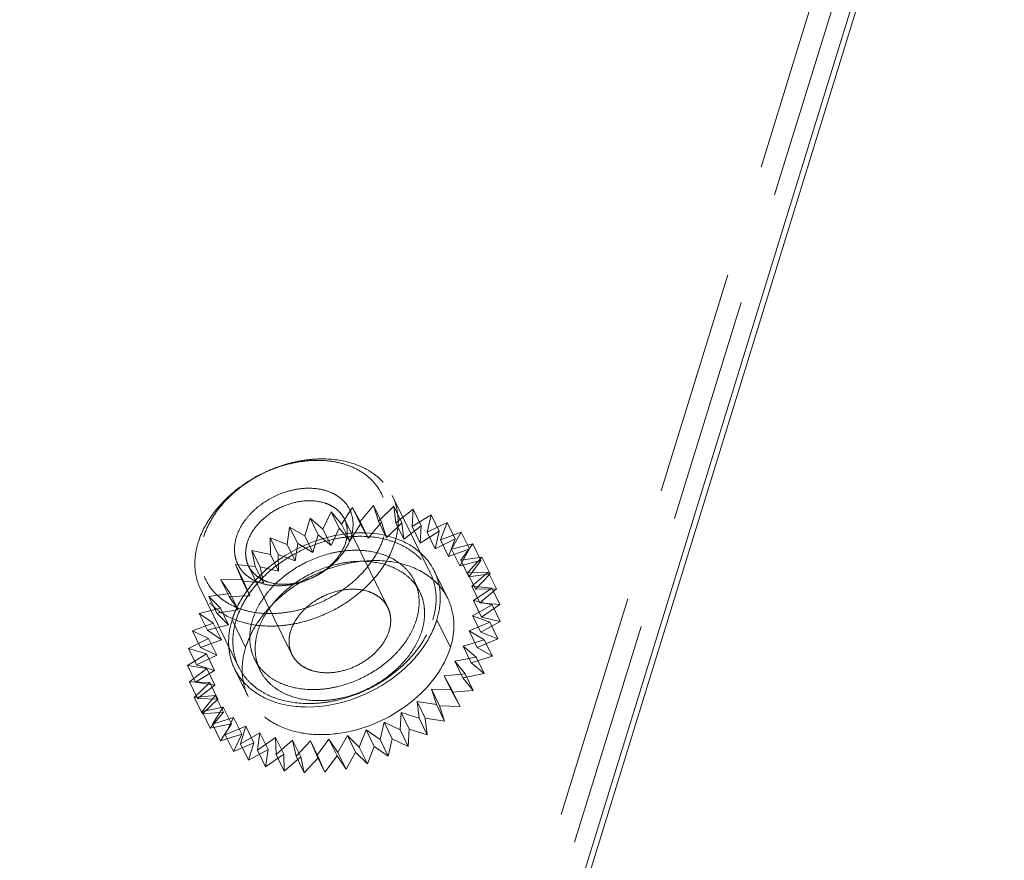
# Model space of a CAD drawing. Header units: millimetres. Extents: x 4497 to 11741, y 5958 to 12619.
# Tile 220 of 256: x 6527 to 6549, y 10095 to 10114. Entities that reach past the tile are written whole.
import ezdxf

# ---------------------------------------------------------------- set-up
doc = ezdxf.new("R2010")
doc.units = ezdxf.units.MM
doc.header["$LTSCALE"] = 0.8
doc.linetypes.add('HIDDEN', pattern=[9.525, 6.35, -3.175])
doc.layers.get('0').update_dxf_attribs({"linetype": 'CONTINUOUS', "lineweight": 0})
doc.layers.add('3', color=5, linetype='HIDDEN', lineweight=0)

msp = doc.modelspace()

# ---------------------------------------------------------------- linework, layer by layer
at = {"linetype": 'Continuous'}
for p, q in [((6412.115, 9681.329), (6549.366, 10125.475)), ((6412.229, 9681.293), (6549.401, 10125.18))]:
    msp.add_line(p, q, dxfattribs=at)
at = {"layer": '3'}
for p, q in [((6411.194, 9681.329), (6548.687, 10126.258)), ((6411.499, 9680.707), (6548.75, 10124.853)), ((6536.491, 10101.74), (6535.637, 10103.481)), ((6534.497, 10102.833), (6534.741, 10103.211)), ((6534.741, 10103.211), (6534.914, 10102.893)), ((6534.924, 10102.838), (6534.741, 10103.211)), ((6534.914, 10102.893), (6535.214, 10103.252)), ((6535.214, 10103.252), (6535.324, 10102.905)), ((6535.397, 10102.879), (6535.214, 10103.252)), ((6535.324, 10102.905), (6535.672, 10103.239)), ((6535.672, 10103.239), (6535.716, 10102.869)), ((6535.855, 10102.866), (6535.672, 10103.239)), ((6534.078, 10102.726), (6534.263, 10103.116)), ((6534.446, 10102.743), (6534.263, 10103.116)), ((6534.263, 10103.116), (6534.497, 10102.833)), ((6535.716, 10102.869), (6536.106, 10103.17)), ((6536.106, 10103.17), (6536.083, 10102.785)), ((6536.083, 10102.785), (6536.509, 10103.049)), ((6536.289, 10102.797), (6536.106, 10103.17)), ((6536.509, 10103.049), (6536.42, 10102.656)), ((6536.692, 10102.676), (6536.509, 10103.049)), ((6533.271, 10102.382), (6533.327, 10102.772)), ((6533.51, 10102.399), (6533.327, 10102.772)), ((6533.327, 10102.772), (6533.667, 10102.575)), ((6533.667, 10102.575), (6533.788, 10102.969)), ((6533.971, 10102.596), (6533.788, 10102.969)), ((6533.788, 10102.969), (6534.078, 10102.726)), ((6534.497, 10102.833), (6534.68, 10102.46)), ((6535.536, 10100.963), (6534.56, 10102.952)), ((6534.68, 10102.46), (6534.924, 10102.838)), ((6534.914, 10102.893), (6535.097, 10102.52)), ((6534.924, 10102.838), (6535.097, 10102.52)), ((6535.097, 10102.52), (6535.397, 10102.879)), ((6535.324, 10102.905), (6535.507, 10102.532)), ((6535.397, 10102.879), (6535.507, 10102.532)), ((6535.507, 10102.532), (6535.855, 10102.866)), ((6535.716, 10102.869), (6535.899, 10102.496)), ((6535.855, 10102.866), (6535.899, 10102.496)), ((6535.899, 10102.496), (6536.289, 10102.797)), ((6536.083, 10102.785), (6536.266, 10102.412)), ((6536.289, 10102.797), (6536.266, 10102.412)), ((6536.42, 10102.656), (6536.871, 10102.876)), ((6536.871, 10102.876), (6536.718, 10102.484)), ((6537.054, 10102.503), (6536.871, 10102.876)), ((6532.898, 10102.152), (6532.887, 10102.53)), ((6532.887, 10102.53), (6533.271, 10102.382)), ((6533.07, 10102.157), (6532.887, 10102.53)), ((6533.667, 10102.575), (6533.85, 10102.202)), ((6533.85, 10102.202), (6533.971, 10102.596)), ((6533.971, 10102.596), (6534.261, 10102.353)), ((6534.078, 10102.726), (6534.261, 10102.353)), ((6534.261, 10102.353), (6534.446, 10102.743)), ((6534.446, 10102.743), (6534.68, 10102.46)), ((6536.266, 10102.412), (6536.692, 10102.676)), ((6536.42, 10102.656), (6536.603, 10102.283)), ((6536.692, 10102.676), (6536.603, 10102.283)), ((6536.718, 10102.484), (6537.187, 10102.656)), ((6537.187, 10102.656), (6536.972, 10102.271)), ((6537.37, 10102.283), (6537.187, 10102.656)), ((6533.271, 10102.382), (6533.454, 10102.009)), ((6533.454, 10102.009), (6533.51, 10102.399)), ((6533.51, 10102.399), (6533.85, 10102.202)), ((6536.603, 10102.283), (6537.054, 10102.503)), ((6536.718, 10102.484), (6536.901, 10102.111)), ((6537.054, 10102.503), (6536.901, 10102.111)), ((6536.972, 10102.271), (6537.449, 10102.393)), ((6537.449, 10102.393), (6537.177, 10102.023)), ((6537.632, 10102.02), (6537.449, 10102.393)), ((6532.556, 10101.887), (6532.479, 10102.247)), ((6532.479, 10102.247), (6532.898, 10102.152)), ((6532.662, 10101.874), (6532.479, 10102.247)), ((6532.898, 10102.152), (6533.081, 10101.779)), ((6533.081, 10101.779), (6533.07, 10102.157)), ((6533.07, 10102.157), (6533.454, 10102.009)), ((6536.901, 10102.111), (6537.37, 10102.283)), ((6536.972, 10102.271), (6537.155, 10101.898)), ((6537.37, 10102.283), (6537.155, 10101.898)), ((6537.177, 10102.023), (6537.653, 10102.092)), ((6537.653, 10102.092), (6537.329, 10101.744)), ((6537.836, 10101.719), (6537.653, 10102.092)), ((6532.108, 10101.928), (6532.556, 10101.887)), ((6532.291, 10101.555), (6532.108, 10101.928)), ((6532.25, 10101.595), (6532.108, 10101.928)), ((6533.381, 10099.905), (6532.405, 10101.895)), ((6532.556, 10101.887), (6532.739, 10101.514)), ((6532.739, 10101.514), (6532.662, 10101.874)), ((6532.662, 10101.874), (6533.081, 10101.779)), ((6537.155, 10101.898), (6537.632, 10102.02)), ((6537.177, 10102.023), (6537.36, 10101.65)), ((6537.632, 10102.02), (6537.36, 10101.65)), ((6536.581, 10101.784), (6536.886, 10101.162)), ((6537.329, 10101.744), (6537.795, 10101.758)), ((6537.329, 10101.744), (6537.512, 10101.371)), ((6537.36, 10101.65), (6537.836, 10101.719)), ((6537.795, 10101.758), (6537.425, 10101.44)), ((6537.836, 10101.719), (6537.512, 10101.371)), ((6537.978, 10101.385), (6537.795, 10101.758)), ((6531.784, 10101.581), (6532.25, 10101.595)), ((6531.988, 10101.28), (6531.784, 10101.581)), ((6531.967, 10101.208), (6531.784, 10101.581)), ((6532.25, 10101.595), (6532.433, 10101.222)), ((6532.291, 10101.555), (6532.739, 10101.514)), ((6532.433, 10101.222), (6532.291, 10101.555)), ((6536.254, 10101.315), (6536.132, 10101.564)), ((6537.425, 10101.44), (6537.872, 10101.399)), ((6537.425, 10101.44), (6537.608, 10101.067)), ((6532.182, 10099.625), (6531.328, 10101.366)), ((6531.511, 10101.211), (6531.988, 10101.28)), ((6531.694, 10100.838), (6531.511, 10101.211)), ((6531.774, 10100.948), (6531.511, 10101.211)), ((6531.967, 10101.208), (6532.433, 10101.222)), ((6532.171, 10100.907), (6531.967, 10101.208)), ((6531.988, 10101.28), (6532.171, 10100.907)), ((6537.872, 10101.399), (6537.464, 10101.116)), ((6537.512, 10101.371), (6537.978, 10101.385)), ((6537.978, 10101.385), (6537.608, 10101.067)), ((6538.055, 10101.026), (6537.872, 10101.399)), ((6537.883, 10101.02), (6537.444, 10100.778)), ((6537.464, 10101.116), (6537.883, 10101.02)), ((6537.464, 10101.116), (6537.647, 10100.743)), ((6537.608, 10101.067), (6538.055, 10101.026)), ((6538.055, 10101.026), (6537.647, 10100.743)), ((6538.066, 10100.647), (6537.883, 10101.02)), ((6531.296, 10100.827), (6531.774, 10100.948)), ((6531.479, 10100.454), (6531.296, 10100.827)), ((6531.612, 10100.607), (6531.296, 10100.827)), ((6531.694, 10100.838), (6532.171, 10100.907)), ((6531.957, 10100.575), (6531.694, 10100.838)), ((6531.774, 10100.948), (6531.957, 10100.575)), ((6537.444, 10100.778), (6537.827, 10100.631)), ((6537.444, 10100.778), (6537.627, 10100.405)), ((6531.143, 10100.434), (6531.612, 10100.607)), ((6531.479, 10100.454), (6531.957, 10100.575)), ((6531.612, 10100.607), (6531.795, 10100.234)), ((6532.339, 10100.061), (6532.034, 10100.683)), ((6536.944, 10100.061), (6536.639, 10100.683)), ((6537.827, 10100.631), (6537.366, 10100.434)), ((6538.066, 10100.647), (6537.627, 10100.405)), ((6537.647, 10100.743), (6538.066, 10100.647)), ((6538.01, 10100.258), (6537.827, 10100.631)), ((6531.505, 10100.262), (6531.143, 10100.434)), ((6531.326, 10100.061), (6531.143, 10100.434)), ((6531.795, 10100.234), (6531.479, 10100.454)), ((6537.366, 10100.434), (6537.549, 10100.061)), ((6537.366, 10100.434), (6537.705, 10100.237)), ((6537.627, 10100.405), (6538.01, 10100.258)), ((6531.054, 10100.042), (6531.505, 10100.262)), ((6531.326, 10100.061), (6531.795, 10100.234)), ((6531.505, 10100.262), (6531.688, 10099.889)), ((6537.705, 10100.237), (6537.231, 10100.09)), ((6538.01, 10100.258), (6537.549, 10100.061)), ((6537.888, 10099.864), (6537.705, 10100.237)), ((6531.031, 10099.657), (6531.456, 10099.92)), ((6531.456, 10099.92), (6531.054, 10100.042)), ((6531.237, 10099.669), (6531.054, 10100.042)), ((6531.237, 10099.669), (6531.688, 10099.889)), ((6531.688, 10099.889), (6531.326, 10100.061)), ((6531.456, 10099.92), (6531.639, 10099.547)), ((6537.231, 10100.09), (6537.414, 10099.717)), ((6537.231, 10100.09), (6537.521, 10099.848)), ((6537.549, 10100.061), (6537.888, 10099.864)), ((6531.465, 10099.588), (6531.031, 10099.657)), ((6531.214, 10099.284), (6531.031, 10099.657)), ((6531.639, 10099.547), (6531.237, 10099.669)), ((6532.663, 10099.553), (6532.541, 10099.802)), ((6537.521, 10099.848), (6537.042, 10099.753)), ((6537.042, 10099.753), (6537.225, 10099.38)), ((6537.042, 10099.753), (6537.276, 10099.47)), ((6537.888, 10099.864), (6537.414, 10099.717)), ((6537.414, 10099.717), (6537.704, 10099.475)), ((6537.704, 10099.475), (6537.521, 10099.848)), ((6531.075, 10099.287), (6531.465, 10099.588)), ((6531.214, 10099.284), (6531.639, 10099.547)), ((6531.465, 10099.588), (6531.648, 10099.215)), ((6532.092, 10099.581), (6532.397, 10098.96)), ((6537.276, 10099.47), (6536.804, 10099.428)), ((6536.804, 10099.428), (6536.977, 10099.11)), ((6536.804, 10099.428), (6536.987, 10099.055)), ((6537.704, 10099.475), (6537.225, 10099.38)), ((6537.459, 10099.097), (6537.276, 10099.47)), ((6531.533, 10099.273), (6531.075, 10099.287)), ((6531.258, 10098.914), (6531.075, 10099.287)), ((6531.185, 10098.94), (6531.533, 10099.273)), ((6531.648, 10099.215), (6531.214, 10099.284)), ((6531.258, 10098.914), (6531.648, 10099.215)), ((6531.533, 10099.273), (6531.716, 10098.9)), ((6537.225, 10099.38), (6537.459, 10099.097)), ((6536.977, 10099.11), (6536.519, 10099.124)), ((6536.519, 10099.124), (6536.629, 10098.777)), ((6536.519, 10099.124), (6536.702, 10098.751)), ((6537.16, 10098.737), (6536.977, 10099.11)), ((6537.459, 10099.097), (6536.987, 10099.055)), ((6536.987, 10099.055), (6537.16, 10098.737)), ((6531.657, 10098.981), (6531.185, 10098.94)), ((6531.368, 10098.567), (6531.185, 10098.94)), ((6531.716, 10098.9), (6531.258, 10098.914)), ((6531.358, 10098.621), (6531.657, 10098.981)), ((6531.368, 10098.567), (6531.716, 10098.9)), ((6531.657, 10098.981), (6531.841, 10098.608)), ((6536.194, 10098.845), (6536.238, 10098.475)), ((6536.629, 10098.777), (6536.194, 10098.845)), ((6536.194, 10098.845), (6536.377, 10098.472)), ((6536.812, 10098.404), (6536.629, 10098.777)), ((6531.837, 10098.717), (6531.358, 10098.621)), ((6531.541, 10098.248), (6531.358, 10098.621)), ((6531.841, 10098.608), (6531.368, 10098.567)), ((6531.541, 10098.248), (6531.841, 10098.608)), ((6531.592, 10098.338), (6531.837, 10098.717)), ((6531.837, 10098.717), (6532.02, 10098.344)), ((6535.836, 10098.597), (6535.813, 10098.212)), ((6536.238, 10098.475), (6535.836, 10098.597)), ((6535.836, 10098.597), (6536.019, 10098.224)), ((6537.16, 10098.737), (6536.702, 10098.751)), ((6536.702, 10098.751), (6536.812, 10098.404)), ((6532.02, 10098.344), (6531.541, 10098.248)), ((6532.067, 10098.486), (6531.592, 10098.338)), ((6531.775, 10097.965), (6531.592, 10098.338)), ((6531.775, 10097.965), (6532.02, 10098.344)), ((6531.882, 10098.096), (6532.067, 10098.486)), ((6532.067, 10098.486), (6532.25, 10098.113)), ((6535.451, 10098.384), (6535.362, 10097.992)), ((6535.813, 10098.212), (6535.451, 10098.384)), ((6535.451, 10098.384), (6535.634, 10098.011)), ((6536.421, 10098.102), (6536.238, 10098.475)), ((6536.377, 10098.472), (6536.421, 10098.102)), ((6536.812, 10098.404), (6536.377, 10098.472)), ((6532.25, 10098.113), (6531.775, 10097.965)), ((6532.343, 10098.293), (6531.882, 10098.096)), ((6532.065, 10097.723), (6532.25, 10098.113)), ((6532.222, 10097.899), (6532.343, 10098.293)), ((6532.661, 10098.142), (6532.222, 10097.899)), ((6532.343, 10098.293), (6532.526, 10097.92)), ((6532.605, 10097.752), (6532.661, 10098.142)), ((6532.661, 10098.142), (6532.844, 10097.769)), ((6535.046, 10098.212), (6534.893, 10097.819)), ((6535.046, 10098.212), (6535.229, 10097.839)), ((6535.362, 10097.992), (6535.046, 10098.212)), ((6535.996, 10097.839), (6535.813, 10098.212)), ((6536.019, 10098.224), (6535.996, 10097.839)), ((6536.421, 10098.102), (6536.019, 10098.224)), ((6532.065, 10097.723), (6531.882, 10098.096)), ((6532.526, 10097.92), (6532.065, 10097.723)), ((6532.405, 10097.527), (6532.222, 10097.899)), ((6532.405, 10097.527), (6532.526, 10097.92)), ((6533.014, 10098.035), (6532.605, 10097.752)), ((6533.025, 10097.657), (6533.014, 10098.035)), ((6533.014, 10098.035), (6533.197, 10097.662)), ((6533.395, 10097.975), (6533.025, 10097.657)), ((6533.472, 10097.616), (6533.395, 10097.975)), ((6533.395, 10097.975), (6533.578, 10097.602)), ((6533.796, 10097.963), (6533.472, 10097.616)), ((6533.796, 10097.963), (6533.979, 10097.59)), ((6533.938, 10097.63), (6533.796, 10097.963)), ((6534.211, 10097.999), (6533.938, 10097.63)), ((6534.415, 10097.698), (6534.211, 10097.999)), ((6534.211, 10097.999), (6534.394, 10097.626)), ((6534.63, 10098.083), (6534.415, 10097.698)), ((6534.63, 10098.083), (6534.813, 10097.71)), ((6534.893, 10097.819), (6534.63, 10098.083)), ((6535.545, 10097.619), (6535.362, 10097.992)), ((6535.634, 10098.011), (6535.545, 10097.619)), ((6535.996, 10097.839), (6535.634, 10098.011)), ((6532.844, 10097.769), (6532.405, 10097.527)), ((6532.788, 10097.379), (6532.605, 10097.752)), ((6532.788, 10097.379), (6532.844, 10097.769)), ((6533.197, 10097.662), (6532.788, 10097.379)), ((6533.208, 10097.284), (6533.025, 10097.657)), ((6533.208, 10097.284), (6533.197, 10097.662)), ((6534.598, 10097.325), (6534.415, 10097.698)), ((6534.813, 10097.71), (6534.598, 10097.325)), ((6535.076, 10097.446), (6534.813, 10097.71)), ((6535.076, 10097.446), (6534.893, 10097.819)), ((6535.229, 10097.839), (6535.076, 10097.446)), ((6535.545, 10097.619), (6535.229, 10097.839)), ((6533.578, 10097.602), (6533.208, 10097.284)), ((6533.655, 10097.243), (6533.472, 10097.616)), ((6533.655, 10097.243), (6533.578, 10097.602)), ((6533.979, 10097.59), (6533.655, 10097.243)), ((6534.121, 10097.257), (6533.938, 10097.63)), ((6534.121, 10097.257), (6533.979, 10097.59)), ((6534.394, 10097.626), (6534.121, 10097.257)), ((6534.598, 10097.325), (6534.394, 10097.626))]:
    msp.add_line(p, q, dxfattribs=at)
for centre, radius, start, end in [((6535.39, 10101.202), 1.326, 10.9238, 26.0758), ((6535.696, 10100.577), 1.326, 26.2238, 40.9543), ((6533.36, 10100.177), 1.403, 183.9748, 190.0083), ((6533.282, 10100.167), 1.326, 206.2238, 220.9543), ((6533.588, 10099.542), 1.326, 190.9238, 206.0758)]:
    msp.add_arc(centre, radius, start, end, dxfattribs=at)
for points, knots in [([(6531.272, 10102.423), (6531.336, 10102.632), (6531.494, 10102.938), (6531.783, 10103.295), (6532.138, 10103.635), (6532.666, 10103.983), (6533.258, 10104.204), (6533.745, 10104.292), (6534.209, 10104.317), (6534.655, 10104.251), (6535.046, 10104.087), (6535.294, 10103.924), (6535.496, 10103.721), (6535.596, 10103.563), (6535.637, 10103.481)], [0, 0, 0, 0, 0.120788, 0.185742, 0.25306, 0.39182, 0.53099, 0.598791, 0.664373, 0.786659, 0.84339, 0.89737, 0.949254, 1, 1, 1, 1]), ([(6531.395, 10102.548), (6531.431, 10102.664), (6531.531, 10102.896), (6531.749, 10103.219), (6532.029, 10103.516), (6532.474, 10103.864), (6532.993, 10104.115), (6533.542, 10104.247), (6533.947, 10104.282), (6534.333, 10104.251), (6534.686, 10104.154), (6534.992, 10103.995), (6535.239, 10103.778), (6535.415, 10103.511), (6535.512, 10103.206), (6535.526, 10102.876), (6535.481, 10102.657), (6535.448, 10102.548)], [0, 0, 0, 0, 0.061123, 0.126105, 0.194443, 0.265215, 0.408848, 0.479458, 0.547544, 0.612218, 0.67301, 0.730008, 0.783953, 0.836212, 0.888549, 0.942703, 1, 1, 1, 1]), ([(6532.132, 10102.548), (6532.179, 10102.7), (6532.304, 10102.919), (6532.535, 10103.164), (6532.818, 10103.385), (6533.149, 10103.545), (6533.498, 10103.629), (6533.756, 10103.651), (6534.002, 10103.631), (6534.226, 10103.57), (6534.421, 10103.469), (6534.578, 10103.331), (6534.69, 10103.161), (6534.752, 10102.966), (6534.76, 10102.757), (6534.732, 10102.617), (6534.711, 10102.548)], [0, 0, 0, 0, 0.12563, 0.194006, 0.264816, 0.408527, 0.479176, 0.547299, 0.612008, 0.672834, 0.729862, 0.783836, 0.836124, 0.888491, 0.942674, 1, 1, 1, 1]), ([(6535.637, 10103.481), (6535.675, 10103.403), (6535.736, 10103.238), (6535.775, 10102.974), (6535.762, 10102.698), (6535.721, 10102.514), (6535.693, 10102.423)], [0, 0, 0, 0, 0.239088, 0.482922, 0.735582, 1, 1, 1, 1]), ([(6532.377, 10102.423), (6532.409, 10102.528), (6532.488, 10102.68), (6532.632, 10102.859), (6532.81, 10103.029), (6533.074, 10103.203), (6533.426, 10103.334), (6533.784, 10103.379), (6534.069, 10103.337), (6534.264, 10103.255), (6534.388, 10103.173), (6534.489, 10103.072), (6534.539, 10102.993), (6534.56, 10102.952)], [0, 0, 0, 0, 0.120819, 0.185789, 0.253126, 0.391923, 0.531129, 0.664281, 0.786601, 0.843348, 0.897342, 0.94924, 1, 1, 1, 1]), ([(6534.56, 10102.952), (6534.579, 10102.913), (6534.609, 10102.831), (6534.629, 10102.698), (6534.622, 10102.56), (6534.602, 10102.469), (6534.588, 10102.423)], [0, 0, 0, 0, 0.239094, 0.482925, 0.735587, 1, 1, 1, 1]), ([(6535.448, 10102.548), (6535.412, 10102.431), (6535.311, 10102.199), (6535.094, 10101.876), (6534.814, 10101.579), (6534.369, 10101.231), (6533.849, 10100.98), (6533.301, 10100.848), (6532.896, 10100.813), (6532.509, 10100.844), (6532.156, 10100.941), (6531.85, 10101.1), (6531.603, 10101.317), (6531.427, 10101.584), (6531.331, 10101.889), (6531.317, 10102.219), (6531.361, 10102.438), (6531.395, 10102.548)], [0, 0, 0, 0, 0.061123, 0.126105, 0.194443, 0.265215, 0.408848, 0.479458, 0.547544, 0.612218, 0.67301, 0.730008, 0.783953, 0.836212, 0.888549, 0.942703, 1, 1, 1, 1]), ([(6534.711, 10102.548), (6534.664, 10102.395), (6534.538, 10102.176), (6534.307, 10101.931), (6534.024, 10101.71), (6533.694, 10101.55), (6533.345, 10101.466), (6533.087, 10101.444), (6532.841, 10101.464), (6532.616, 10101.525), (6532.422, 10101.626), (6532.265, 10101.764), (6532.153, 10101.934), (6532.091, 10102.129), (6532.082, 10102.338), (6532.11, 10102.478), (6532.132, 10102.548)], [0, 0, 0, 0, 0.12563, 0.194006, 0.264816, 0.408527, 0.479176, 0.547299, 0.612008, 0.672834, 0.729862, 0.783836, 0.836124, 0.888491, 0.942674, 1, 1, 1, 1]), ([(6532.126, 10100.683), (6532.191, 10100.892), (6532.348, 10101.197), (6532.637, 10101.554), (6532.992, 10101.895), (6533.52, 10102.242), (6534.112, 10102.463), (6534.599, 10102.552), (6535.063, 10102.576), (6535.509, 10102.511), (6535.9, 10102.346), (6536.148, 10102.183), (6536.35, 10101.981), (6536.451, 10101.823), (6536.491, 10101.74)], [0, 0, 0, 0, 0.120791, 0.185745, 0.253063, 0.391823, 0.530992, 0.598793, 0.664375, 0.786661, 0.843391, 0.89737, 0.949254, 1, 1, 1, 1]), ([(6532.441, 10101.432), (6532.834, 10101.927), (6533.908, 10102.638), (6535.23, 10102.708), (6535.777, 10102.492)], [0, 0, 0, 0, 0.518435, 1, 1, 1, 1]), ([(6531.328, 10101.366), (6531.29, 10101.443), (6531.229, 10101.608), (6531.19, 10101.873), (6531.202, 10102.149), (6531.244, 10102.332), (6531.272, 10102.423)], [0, 0, 0, 0, 0.239087, 0.482923, 0.735578, 1, 1, 1, 1]), ([(6535.693, 10102.423), (6535.628, 10102.214), (6535.471, 10101.909), (6535.182, 10101.552), (6534.826, 10101.211), (6534.299, 10100.864), (6533.707, 10100.642), (6533.22, 10100.554), (6532.756, 10100.53), (6532.31, 10100.595), (6531.919, 10100.76), (6531.671, 10100.923), (6531.469, 10101.125), (6531.368, 10101.283), (6531.328, 10101.366)], [0, 0, 0, 0, 0.120788, 0.185742, 0.25306, 0.39182, 0.53099, 0.598791, 0.664373, 0.786659, 0.84339, 0.89737, 0.949254, 1, 1, 1, 1]), ([(6532.405, 10101.895), (6532.386, 10101.933), (6532.356, 10102.016), (6532.336, 10102.148), (6532.342, 10102.286), (6532.363, 10102.378), (6532.377, 10102.423)], [0, 0, 0, 0, 0.239094, 0.482925, 0.7356, 1, 1, 1, 1]), ([(6534.588, 10102.423), (6534.555, 10102.319), (6534.477, 10102.166), (6534.332, 10101.987), (6534.154, 10101.817), (6533.891, 10101.643), (6533.539, 10101.512), (6533.181, 10101.468), (6532.896, 10101.509), (6532.701, 10101.591), (6532.577, 10101.673), (6532.476, 10101.774), (6532.425, 10101.853), (6532.405, 10101.895)], [0, 0, 0, 0, 0.120819, 0.185789, 0.253126, 0.391923, 0.531129, 0.664281, 0.786601, 0.843348, 0.897342, 0.94924, 1, 1, 1, 1]), ([(6535.777, 10102.492), (6535.951, 10102.423), (6536.273, 10102.237), (6536.503, 10101.942), (6536.581, 10101.784)], [0, 0, 0, 0, 0.516682, 1, 1, 1, 1]), ([(6532.494, 10100.683), (6532.548, 10100.857), (6532.68, 10101.111), (6532.92, 10101.409), (6533.216, 10101.693), (6533.656, 10101.982), (6534.15, 10102.167), (6534.556, 10102.24), (6534.942, 10102.261), (6535.314, 10102.206), (6535.64, 10102.069), (6535.846, 10101.933), (6536.014, 10101.764), (6536.098, 10101.633), (6536.132, 10101.564)], [0, 0, 0, 0, 0.120791, 0.185745, 0.253063, 0.391824, 0.530993, 0.598794, 0.664376, 0.786661, 0.843392, 0.89737, 0.949254, 1, 1, 1, 1]), ([(6532.616, 10100.434), (6532.67, 10100.608), (6532.802, 10100.863), (6533.042, 10101.16), (6533.338, 10101.444), (6533.778, 10101.734), (6534.272, 10101.918), (6534.678, 10101.991), (6535.064, 10102.012), (6535.436, 10101.958), (6535.762, 10101.82), (6535.968, 10101.684), (6536.136, 10101.516), (6536.22, 10101.384), (6536.254, 10101.315)], [0, 0, 0, 0, 0.120791, 0.185745, 0.253063, 0.391824, 0.530993, 0.598794, 0.664376, 0.786661, 0.843392, 0.89737, 0.949254, 1, 1, 1, 1]), ([(6533.441, 10101.446), (6533.576, 10101.537), (6534.129, 10101.854), (6534.773, 10102.019), (6535.247, 10102.019)], [0, 0, 0, 0, 0.256167, 1, 1, 1, 1]), ([(6535.247, 10102.019), (6535.529, 10102.019), (6536.069, 10101.939), (6536.534, 10101.634), (6536.698, 10101.446)], [0, 0, 0, 0, 0.531428, 1, 1, 1, 1]), ([(6536.491, 10101.74), (6536.529, 10101.662), (6536.59, 10101.497), (6536.629, 10101.233), (6536.617, 10100.957), (6536.575, 10100.774), (6536.547, 10100.683)], [0, 0, 0, 0, 0.239084, 0.482918, 0.735571, 1, 1, 1, 1]), ([(6532.034, 10100.683), (6532.054, 10100.748), (6532.153, 10101.015), (6532.305, 10101.262), (6532.441, 10101.432)], [0, 0, 0, 0, 0.238075, 1, 1, 1, 1]), ([(6532.746, 10100.811), (6532.793, 10100.871), (6533, 10101.108), (6533.244, 10101.313), (6533.441, 10101.446)], [0, 0, 0, 0, 0.243529, 1, 1, 1, 1]), ([(6536.132, 10101.564), (6536.164, 10101.499), (6536.214, 10101.362), (6536.247, 10101.141), (6536.236, 10100.911), (6536.202, 10100.759), (6536.179, 10100.683)], [0, 0, 0, 0, 0.239084, 0.482917, 0.735573, 1, 1, 1, 1]), ([(6535.536, 10100.963), (6535.516, 10101.004), (6535.465, 10101.083), (6535.364, 10101.184), (6535.24, 10101.266), (6535.045, 10101.348), (6534.76, 10101.39), (6534.402, 10101.345), (6534.05, 10101.214), (6533.786, 10101.04), (6533.609, 10100.87), (6533.464, 10100.691), (6533.386, 10100.539), (6533.353, 10100.434)], [0, 0, 0, 0, 0.050759, 0.102657, 0.15665, 0.213396, 0.335714, 0.468865, 0.608071, 0.746869, 0.814205, 0.879175, 1, 1, 1, 1]), ([(6536.254, 10101.315), (6536.286, 10101.251), (6536.336, 10101.113), (6536.369, 10100.893), (6536.359, 10100.663), (6536.324, 10100.51), (6536.301, 10100.434)], [0, 0, 0, 0, 0.239084, 0.482917, 0.735573, 1, 1, 1, 1]), ([(6536.886, 10101.163), (6536.965, 10101), (6537.058, 10100.625), (6537.001, 10100.246), (6536.944, 10100.061)], [0, 0, 0, 0, 0.483006, 1, 1, 1, 1]), ([(6535.564, 10100.434), (6535.578, 10100.48), (6535.598, 10100.571), (6535.605, 10100.709), (6535.585, 10100.841), (6535.555, 10100.924), (6535.536, 10100.963)], [0, 0, 0, 0, 0.264406, 0.517093, 0.760912, 1, 1, 1, 1]), ([(6531.96, 10100.08), (6531.956, 10100.129), (6531.952, 10100.332), (6531.988, 10100.536), (6532.034, 10100.683)], [0, 0, 0, 0, 0.242712, 1, 1, 1, 1]), ([(6532.126, 10100.683), (6532.098, 10100.591), (6532.056, 10100.408), (6532.044, 10100.132), (6532.083, 10099.868), (6532.144, 10099.703), (6532.182, 10099.625)], [0, 0, 0, 0, 0.264429, 0.517082, 0.760916, 1, 1, 1, 1]), ([(6532.182, 10099.625), (6532.222, 10099.543), (6532.323, 10099.385), (6532.525, 10099.182), (6532.773, 10099.019), (6533.164, 10098.855), (6533.61, 10098.789), (6534.074, 10098.814), (6534.561, 10098.902), (6535.153, 10099.123), (6535.681, 10099.471), (6536.036, 10099.811), (6536.325, 10100.168), (6536.482, 10100.474), (6536.547, 10100.683)], [0, 0, 0, 0, 0.050746, 0.10263, 0.156609, 0.213339, 0.335625, 0.401207, 0.469008, 0.608177, 0.746937, 0.814255, 0.879209, 1, 1, 1, 1]), ([(6532.494, 10100.683), (6532.471, 10100.607), (6532.436, 10100.454), (6532.426, 10100.224), (6532.459, 10100.004), (6532.509, 10099.866), (6532.541, 10099.802)], [0, 0, 0, 0, 0.264427, 0.517083, 0.760916, 1, 1, 1, 1]), ([(6532.541, 10099.802), (6532.575, 10099.733), (6532.659, 10099.601), (6532.827, 10099.432), (6533.033, 10099.296), (6533.359, 10099.159), (6533.731, 10099.105), (6534.117, 10099.125), (6534.523, 10099.199), (6535.017, 10099.383), (6535.457, 10099.673), (6535.753, 10099.956), (6535.993, 10100.254), (6536.125, 10100.508), (6536.179, 10100.683)], [0, 0, 0, 0, 0.050746, 0.10263, 0.156608, 0.213339, 0.335624, 0.401206, 0.469007, 0.608176, 0.746937, 0.814255, 0.879209, 1, 1, 1, 1]), ([(6536.639, 10100.683), (6536.619, 10100.618), (6536.52, 10100.35), (6536.368, 10100.103), (6536.232, 10099.933)], [0, 0, 0, 0, 0.238075, 1, 1, 1, 1]), ([(6532.616, 10100.434), (6532.593, 10100.358), (6532.558, 10100.205), (6532.548, 10099.975), (6532.581, 10099.755), (6532.631, 10099.618), (6532.663, 10099.553)], [0, 0, 0, 0, 0.264427, 0.517083, 0.760916, 1, 1, 1, 1]), ([(6532.663, 10099.553), (6532.697, 10099.484), (6532.781, 10099.352), (6532.949, 10099.184), (6533.155, 10099.048), (6533.481, 10098.911), (6533.853, 10098.856), (6534.239, 10098.877), (6534.645, 10098.95), (6535.139, 10099.134), (6535.579, 10099.424), (6535.875, 10099.708), (6536.115, 10100.005), (6536.247, 10100.26), (6536.301, 10100.434)], [0, 0, 0, 0, 0.050746, 0.10263, 0.156608, 0.213339, 0.335624, 0.401206, 0.469007, 0.608176, 0.746937, 0.814255, 0.879209, 1, 1, 1, 1]), ([(6533.353, 10100.434), (6533.339, 10100.388), (6533.318, 10100.297), (6533.312, 10100.159), (6533.332, 10100.027), (6533.362, 10099.944), (6533.381, 10099.905)], [0, 0, 0, 0, 0.264406, 0.517093, 0.760912, 1, 1, 1, 1]), ([(6533.381, 10099.905), (6533.401, 10099.864), (6533.452, 10099.785), (6533.553, 10099.684), (6533.677, 10099.602), (6533.872, 10099.52), (6534.157, 10099.478), (6534.515, 10099.523), (6534.867, 10099.654), (6535.131, 10099.828), (6535.308, 10099.998), (6535.453, 10100.177), (6535.531, 10100.33), (6535.564, 10100.434)], [0, 0, 0, 0, 0.050759, 0.102657, 0.15665, 0.213396, 0.335714, 0.468865, 0.608071, 0.746869, 0.814205, 0.879175, 1, 1, 1, 1]), ([(6536.944, 10100.061), (6536.805, 10099.61), (6536.166, 10098.771), (6535.017, 10098.196), (6534.013, 10098.07), (6533.32, 10098.171), (6532.745, 10098.465), (6532.482, 10098.787), (6532.397, 10098.96)], [0, 0, 0, 0, 0.251847, 0.529552, 0.663468, 0.78649, 0.897386, 1, 1, 1, 1]), ([(6536.232, 10099.933), (6536.087, 10099.75), (6535.41, 10099.09), (6534.44, 10098.724), (6533.731, 10098.724)], [0, 0, 0, 0, 0.248305, 1, 1, 1, 1]), ([(6533.731, 10098.724), (6533.449, 10098.724), (6532.909, 10098.805), (6532.444, 10099.11), (6532.28, 10099.298)], [0, 0, 0, 0, 0.531428, 1, 1, 1, 1])]:
    msp.add_open_spline(points, degree=3, knots=knots, dxfattribs=at)
for points in [[(6536.692, 10101.453), (6536.709, 10101.365), (6536.717, 10101.275), (6536.717, 10101.186)], [(6536.717, 10101.186), (6536.718, 10101.016), (6536.689, 10100.845), (6536.639, 10100.683)], [(6532.489, 10100.42), (6532.562, 10100.558), (6532.649, 10100.689), (6532.746, 10100.811)], [(6532.339, 10100.061), (6532.377, 10100.185), (6532.429, 10100.305), (6532.489, 10100.42)], [(6532.092, 10099.581), (6532.038, 10099.692), (6531.999, 10099.812), (6531.978, 10099.933)], [(6532.261, 10099.558), (6532.26, 10099.727), (6532.289, 10099.899), (6532.339, 10100.061)], [(6532.286, 10099.291), (6532.269, 10099.379), (6532.261, 10099.468), (6532.261, 10099.558)]]:
    msp.add_open_spline(points, degree=3, dxfattribs=at)

doc.saveas('drawing.dxf')
